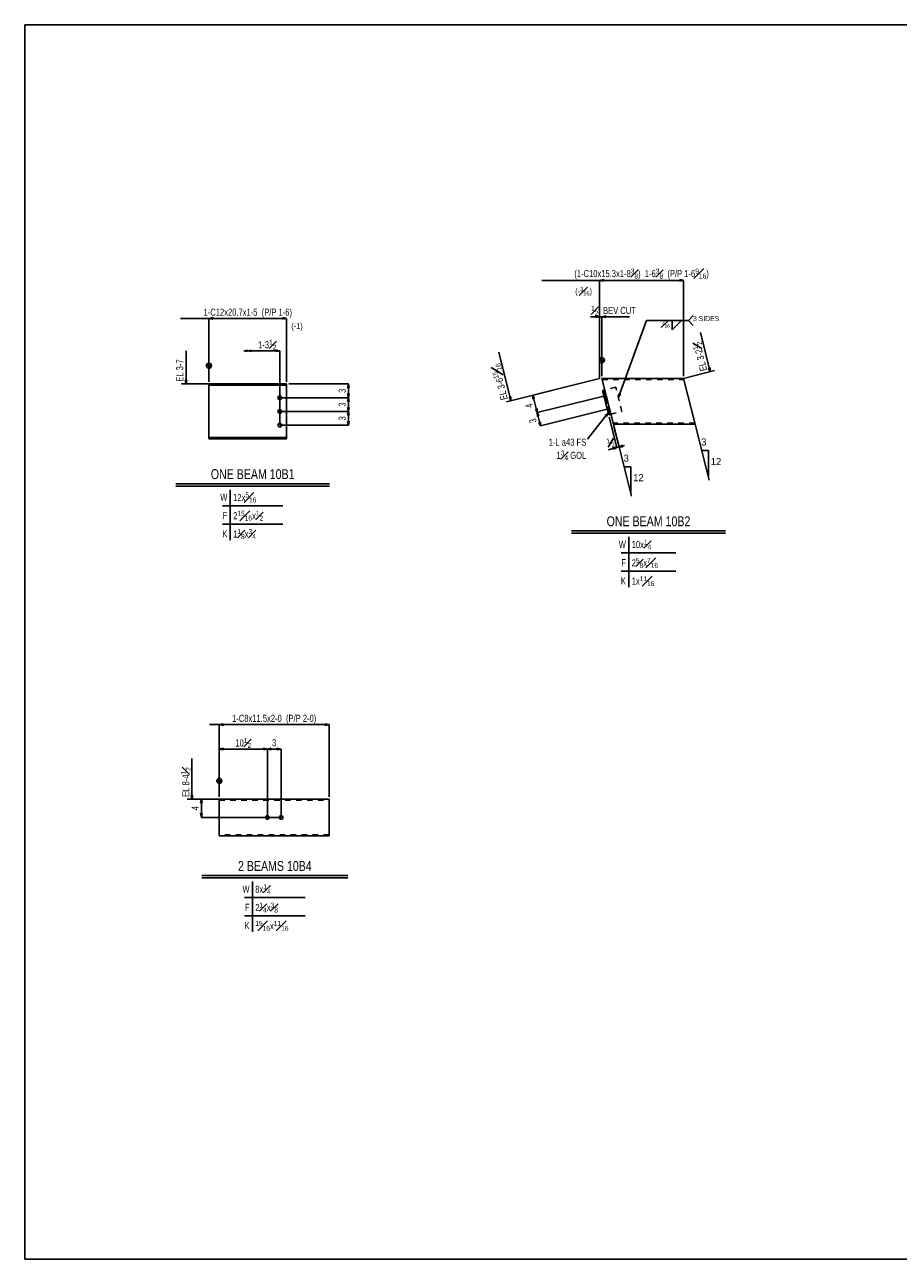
# Model space of a CAD drawing. Header units: inches. Extents: x -17.2 to 17.5, y -11.2 to 11.2.
# Tile 1 of 3: x -17.2 to -1.3, y -11.2 to 11.2. Entities that reach past the tile are written whole.
import ezdxf
from ezdxf.enums import TextEntityAlignment as Align

# ---------------------------------------------------------------- set-up
doc = ezdxf.new("R2010")
doc.units = ezdxf.units.IN
doc.header["$LTSCALE"] = 2.5
doc.header["$MEASUREMENT"] = 0
doc.linetypes.add('SDS2_5', pattern=[0.04, 0.02, -0.02])
doc.layers.add('Layer_0', color=7, linetype='Continuous')
doc.layers.add('Outline', color=7, linetype='Continuous')
doc.styles.add('MTextWidth', font='txt', dxfattribs={"width": 0.8, "height": 0.2})

msp = doc.modelspace()

# ---------------------------------------------------------------- linework, layer by layer
at = {"color": 1, "linetype": 'Continuous'}
for p, q in [((-13.258, 5.307), (-13.189, 5.321)), ((-13.189, 5.307), (-13.258, 5.307)), ((-13.189, 5.292), (-13.258, 5.307)), ((-13.189, 5.307), (-13.12, 5.321)), ((-13.189, 5.321), (-13.189, 5.292)), ((-12.603, 5.307), (-13.189, 5.307)), ((-13.12, 5.292), (-13.189, 5.307)), ((-13.12, 5.321), (-13.12, 5.292)), ((-12.603, 5.307), (-12.672, 5.321)), ((-12.672, 5.321), (-12.672, 5.292)), ((-12.672, 5.292), (-12.603, 5.307)), ((-12.603, 3.952), (-12.603, 5.307)), ((-6.602, 4.099), (-6.463, 3.545)), ((-6.516, 3.929), (-6.423, 3.555)), ((-6.463, 3.545), (-6.623, 3.505)), ((-6.534, 3.543), (-6.463, 3.545)), ((-6.527, 3.514), (-6.534, 3.543)), ((-6.463, 3.545), (-6.527, 3.514)), ((-6.463, 3.545), (-6.423, 3.555)), ((-6.36, 3.586), (-6.423, 3.555)), ((-6.423, 3.555), (-6.323, 3.58)), ((-6.423, 3.555), (-6.353, 3.558)), ((-6.353, 3.558), (-6.36, 3.586))]:
    msp.add_line(p, q, dxfattribs=at)
at = {"layer": 'Layer_0', "color": 2, "linetype": 'Continuous'}
for p, q in [((-17.25, 11.25), (17.25, 11.25)), ((-17.25, -11.25), (-17.25, 11.25)), ((-5.248, 4.803), (-6.735, 4.803)), ((-6.735, 4.803), (-6.527, 3.97)), ((-5.039, 3.97), (-5.248, 4.803)), ((-12.478, 4.702), (-13.894, 4.702)), ((-13.894, 4.702), (-13.894, 4.679)), ((-12.478, 4.679), (-13.894, 4.679)), ((-13.894, 4.679), (-13.894, 4.647)), ((-13.894, 4.647), (-13.894, 4.643)), ((-13.894, 4.643), (-13.894, 4.634)), ((-13.894, 4.634), (-13.894, 4.622)), ((-13.894, 4.622), (-13.894, 4.608)), ((-13.894, 4.608), (-13.894, 3.796)), ((-12.478, 4.679), (-12.478, 4.702)), ((-12.478, 4.647), (-12.478, 4.679)), ((-12.478, 4.643), (-12.478, 4.647)), ((-12.478, 4.634), (-12.478, 4.643)), ((-12.478, 4.622), (-12.478, 4.634)), ((-12.478, 4.608), (-12.478, 4.622)), ((-12.478, 3.796), (-12.478, 4.608)), ((-6.683, 4.595), (-6.723, 4.585)), ((-6.723, 4.585), (-6.612, 4.14)), ((-6.706, 4.516), (-6.707, 4.516)), ((-6.69, 4.451), (-6.69, 4.451)), ((-6.646, 4.274), (-6.646, 4.274)), ((-6.63, 4.208), (-6.629, 4.208)), ((-6.612, 4.14), (-6.572, 4.15)), ((-6.527, 3.97), (-5.039, 3.97)), ((-13.894, 3.796), (-13.894, 3.782)), ((-13.894, 3.782), (-13.894, 3.77)), ((-13.894, 3.77), (-13.894, 3.761)), ((-13.894, 3.761), (-13.894, 3.757)), ((-13.894, 3.757), (-13.894, 3.725)), ((-13.894, 3.725), (-12.478, 3.725)), ((-13.894, 3.725), (-13.894, 3.702)), ((-13.894, 3.702), (-12.478, 3.702)), ((-12.478, 3.782), (-12.478, 3.796)), ((-12.478, 3.77), (-12.478, 3.782)), ((-12.478, 3.761), (-12.478, 3.77)), ((-12.478, 3.757), (-12.478, 3.761)), ((-12.478, 3.725), (-12.478, 3.757)), ((-12.478, 3.702), (-12.478, 3.725)), ((-11.705, -2.864), (-13.705, -2.864)), ((-13.705, -2.864), (-13.705, -3.53)), ((-11.705, -3.53), (-11.705, -2.864)), ((-13.705, -3.53), (-11.705, -3.53)), ((17.25, -11.25), (-17.25, -11.25))]:
    msp.add_line(p, q, dxfattribs=at)
at = {"layer": 'Layer_0', "color": 1, "linetype": 'SDS2_5'}
for p, q in [((-6.73, 4.783), (-5.243, 4.783)), ((-6.706, 4.514), (-6.707, 4.516)), ((-6.681, 4.523), (-6.706, 4.516)), ((-6.706, 4.514), (-6.68, 4.52)), ((-6.704, 4.507), (-6.706, 4.514)), ((-6.706, 4.514), (-6.706, 4.514)), ((-6.704, 4.507), (-6.678, 4.513)), ((-6.702, 4.496), (-6.704, 4.507)), ((-6.704, 4.507), (-6.704, 4.507)), ((-6.701, 4.496), (-6.675, 4.502)), ((-6.587, 4.146), (-6.698, 4.591)), ((-6.481, 4.645), (-6.683, 4.595)), ((-6.681, 4.523), (-6.68, 4.52)), ((-6.68, 4.52), (-6.678, 4.513)), ((-6.678, 4.513), (-6.675, 4.502)), ((-6.675, 4.502), (-6.672, 4.49)), ((-6.37, 4.201), (-6.481, 4.645)), ((-6.698, 4.483), (-6.702, 4.496)), ((-6.702, 4.496), (-6.701, 4.496)), ((-6.672, 4.49), (-6.698, 4.483)), ((-6.698, 4.483), (-6.698, 4.483)), ((-6.695, 4.471), (-6.698, 4.483)), ((-6.669, 4.477), (-6.695, 4.471)), ((-6.693, 4.46), (-6.695, 4.471)), ((-6.695, 4.471), (-6.695, 4.471)), ((-6.691, 4.453), (-6.693, 4.46)), ((-6.692, 4.46), (-6.693, 4.46)), ((-6.666, 4.467), (-6.692, 4.46)), ((-6.69, 4.451), (-6.691, 4.453)), ((-6.69, 4.453), (-6.691, 4.453)), ((-6.665, 4.46), (-6.69, 4.453)), ((-6.69, 4.451), (-6.664, 4.457)), ((-6.672, 4.49), (-6.669, 4.477)), ((-6.669, 4.477), (-6.666, 4.467)), ((-6.666, 4.467), (-6.665, 4.46)), ((-6.665, 4.46), (-6.664, 4.457)), ((-6.62, 4.28), (-6.646, 4.274)), ((-6.645, 4.271), (-6.619, 4.278)), ((-6.62, 4.28), (-6.619, 4.278)), ((-6.619, 4.278), (-6.617, 4.271)), ((-6.645, 4.271), (-6.646, 4.274)), ((-6.644, 4.264), (-6.645, 4.271)), ((-6.645, 4.271), (-6.645, 4.271)), ((-6.641, 4.253), (-6.644, 4.264)), ((-6.644, 4.264), (-6.643, 4.264)), ((-6.643, 4.264), (-6.617, 4.271)), ((-6.641, 4.253), (-6.64, 4.254)), ((-6.638, 4.241), (-6.641, 4.253)), ((-6.64, 4.254), (-6.615, 4.26)), ((-6.637, 4.241), (-6.638, 4.241)), ((-6.635, 4.228), (-6.638, 4.241)), ((-6.612, 4.247), (-6.637, 4.241)), ((-6.632, 4.218), (-6.635, 4.228)), ((-6.634, 4.228), (-6.635, 4.228)), ((-6.609, 4.235), (-6.634, 4.228)), ((-6.606, 4.224), (-6.632, 4.218)), ((-6.63, 4.211), (-6.632, 4.218)), ((-6.632, 4.218), (-6.632, 4.218)), ((-6.604, 4.217), (-6.63, 4.211)), ((-6.63, 4.208), (-6.63, 4.211)), ((-6.63, 4.211), (-6.63, 4.211)), ((-6.629, 4.208), (-6.603, 4.215)), ((-6.617, 4.271), (-6.615, 4.26)), ((-6.615, 4.26), (-6.612, 4.247)), ((-6.612, 4.247), (-6.609, 4.235)), ((-6.609, 4.235), (-6.606, 4.224)), ((-6.606, 4.224), (-6.604, 4.217)), ((-6.604, 4.217), (-6.603, 4.215)), ((-6.572, 4.15), (-6.37, 4.201)), ((-5.044, 3.99), (-6.532, 3.99)), ((-13.705, -2.882), (-11.705, -2.882)), ((-11.705, -3.512), (-13.705, -3.512))]:
    msp.add_line(p, q, dxfattribs=at)
at = {"layer": 'Layer_0', "color": 3, "linetype": 'Continuous'}
for points in [[(-12.636, 4.452), (-12.634, 4.439), (-12.627, 4.428), (-12.616, 4.421), (-12.603, 4.418), (-12.59, 4.421), (-12.579, 4.428), (-12.571, 4.439), (-12.569, 4.452), (-12.571, 4.465), (-12.579, 4.476), (-12.59, 4.483), (-12.603, 4.486), (-12.616, 4.483), (-12.627, 4.476), (-12.634, 4.465), (-12.636, 4.452)], [(-12.636, 4.202), (-12.634, 4.189), (-12.627, 4.178), (-12.616, 4.171), (-12.603, 4.168), (-12.59, 4.171), (-12.579, 4.178), (-12.571, 4.189), (-12.569, 4.202), (-12.571, 4.215), (-12.579, 4.226), (-12.59, 4.233), (-12.603, 4.236), (-12.616, 4.233), (-12.627, 4.226), (-12.634, 4.215), (-12.636, 4.202)], [(-12.636, 3.952), (-12.634, 3.939), (-12.627, 3.928), (-12.616, 3.921), (-12.603, 3.918), (-12.59, 3.921), (-12.579, 3.928), (-12.571, 3.939), (-12.569, 3.952), (-12.571, 3.965), (-12.579, 3.976), (-12.59, 3.983), (-12.603, 3.986), (-12.616, 3.983), (-12.627, 3.976), (-12.634, 3.965), (-12.636, 3.952)], [(-12.861, -3.21), (-12.854, -3.221), (-12.843, -3.228), (-12.83, -3.231), (-12.817, -3.228), (-12.806, -3.221), (-12.799, -3.21), (-12.796, -3.197), (-12.799, -3.184), (-12.806, -3.173), (-12.817, -3.166), (-12.83, -3.163), (-12.843, -3.166), (-12.854, -3.173), (-12.861, -3.184), (-12.864, -3.197), (-12.861, -3.21)], [(-12.611, -3.21), (-12.604, -3.221), (-12.593, -3.228), (-12.58, -3.231), (-12.567, -3.228), (-12.556, -3.221), (-12.549, -3.21), (-12.546, -3.197), (-12.549, -3.184), (-12.556, -3.173), (-12.567, -3.166), (-12.58, -3.163), (-12.593, -3.166), (-12.604, -3.173), (-12.611, -3.184), (-12.614, -3.197), (-12.611, -3.21)]]:
    msp.add_lwpolyline(points, close=True, dxfattribs=at)
at = {"layer": 'Outline', "color": 1, "linetype": 'Continuous'}
for p, q in [((-6.778, 6.591), (-7.829, 6.591)), ((-6.709, 6.606), (-6.778, 6.591)), ((-6.778, 4.803), (-6.778, 6.591)), ((-6.778, 6.591), (-6.709, 6.576)), ((-6.778, 6.591), (-5.248, 6.591)), ((-6.709, 6.576), (-6.709, 6.606)), ((-5.317, 6.576), (-5.317, 6.606)), ((-5.317, 6.606), (-5.248, 6.591)), ((-5.248, 6.591), (-5.317, 6.576)), ((-5.248, 4.845), (-5.248, 6.591)), ((-13.894, 5.897), (-14.414, 5.897)), ((-13.825, 5.912), (-13.894, 5.897)), ((-13.894, 4.744), (-13.894, 5.897)), ((-13.894, 5.897), (-13.825, 5.882)), ((-13.894, 5.897), (-12.478, 5.897)), ((-13.825, 5.882), (-13.825, 5.912)), ((-12.547, 5.882), (-12.547, 5.912)), ((-12.547, 5.912), (-12.478, 5.897)), ((-12.478, 5.897), (-12.547, 5.882)), ((-12.478, 4.744), (-12.478, 5.897)), ((-6.778, 5.928), (-6.943, 5.928)), ((-6.847, 5.913), (-6.847, 5.943)), ((-6.847, 5.943), (-6.778, 5.928)), ((-6.778, 5.928), (-6.847, 5.913)), ((-6.778, 5.928), (-6.778, 5.928)), ((-6.778, 5.928), (-6.735, 5.928)), ((-6.735, 5.928), (-6.666, 5.943)), ((-6.666, 5.943), (-6.735, 5.928)), ((-6.235, 5.928), (-6.735, 5.928)), ((-6.735, 5.928), (-6.735, 5.928)), ((-6.666, 5.913), (-6.735, 5.928)), ((-6.735, 5.928), (-6.632, 5.928)), ((-6.735, 5.928), (-6.666, 5.913)), ((-6.735, 4.845), (-6.735, 5.928)), ((-6.666, 5.943), (-6.666, 5.913)), ((-6.666, 5.913), (-6.666, 5.943)), ((-5.922, 5.858), (-6.432, 4.462)), ((-5.922, 5.858), (-5.16, 5.858)), ((-5.456, 5.858), (-5.456, 5.689)), ((-5.456, 5.689), (-5.287, 5.858)), ((-5.16, 5.858), (-5.07, 5.948)), ((-5.16, 5.858), (-5.07, 5.768)), ((-4.942, 5.643), (-4.763, 4.924)), ((-14.311, 5.307), (-14.311, 4.702)), ((-8.615, 5.279), (-8.395, 4.399)), ((-6.735, 5.081), (-6.735, 5.191)), ((-13.839, 5.035), (-13.949, 5.035)), ((-13.894, 4.98), (-13.894, 5.09)), ((-13.894, 4.744), (-13.894, 5.035)), ((-6.68, 5.136), (-6.79, 5.136)), ((-6.735, 4.845), (-6.735, 5.136)), ((-4.794, 4.988), (-4.765, 4.995)), ((-4.763, 4.924), (-4.794, 4.988)), ((-4.765, 4.995), (-4.763, 4.924)), ((-14.311, 4.702), (-14.326, 4.771)), ((-14.326, 4.771), (-14.296, 4.771)), ((-14.296, 4.771), (-14.311, 4.702)), ((-6.778, 4.803), (-8.476, 4.379)), ((-6.778, 4.803), (-7.993, 4.499)), ((-5.248, 4.803), (-4.682, 4.945)), ((-4.763, 4.924), (-4.763, 4.924)), ((-13.894, 4.702), (-14.394, 4.702)), ((-14.311, 4.702), (-14.311, 4.702)), ((-12.436, 4.702), (-11.353, 4.702)), ((-11.353, 4.702), (-11.367, 4.633)), ((-11.367, 4.633), (-11.338, 4.633)), ((-11.353, 4.452), (-11.367, 4.521)), ((-11.367, 4.521), (-11.338, 4.521)), ((-11.338, 4.633), (-11.353, 4.702)), ((-11.353, 4.702), (-11.353, 4.452)), ((-11.338, 4.521), (-11.353, 4.452)), ((-6.432, 4.462), (-6.422, 4.532)), ((-6.394, 4.521), (-6.432, 4.462)), ((-6.422, 4.532), (-6.394, 4.521)), ((-12.603, 4.452), (-11.353, 4.452)), ((-12.603, 4.452), (-11.353, 4.452)), ((-11.353, 4.452), (-11.367, 4.383)), ((-11.367, 4.383), (-11.338, 4.383)), ((-11.338, 4.383), (-11.353, 4.452)), ((-11.353, 4.452), (-11.353, 4.202)), ((-8.426, 4.462), (-8.397, 4.469)), ((-8.395, 4.399), (-8.426, 4.462)), ((-8.397, 4.469), (-8.395, 4.399)), ((-8.395, 4.399), (-8.395, 4.399)), ((-7.993, 4.499), (-7.991, 4.429)), ((-7.962, 4.436), (-7.993, 4.499)), ((-7.993, 4.499), (-7.913, 4.18)), ((-7.991, 4.429), (-7.962, 4.436)), ((-6.698, 4.483), (-7.913, 4.18)), ((-6.698, 4.483), (-7.913, 4.18)), ((-6.432, 4.462), (-6.432, 4.462)), ((-12.603, 4.202), (-11.353, 4.202)), ((-12.603, 4.202), (-11.353, 4.202)), ((-11.353, 4.202), (-11.367, 4.271)), ((-11.367, 4.271), (-11.338, 4.271)), ((-11.353, 4.202), (-11.367, 4.133)), ((-11.367, 4.133), (-11.338, 4.133)), ((-11.338, 4.271), (-11.353, 4.202)), ((-11.338, 4.133), (-11.353, 4.202)), ((-11.353, 4.202), (-11.353, 3.952)), ((-7.944, 4.243), (-7.916, 4.25)), ((-7.913, 4.18), (-7.944, 4.243)), ((-7.916, 4.25), (-7.913, 4.18)), ((-7.852, 3.937), (-7.913, 4.18)), ((-7.913, 4.18), (-7.882, 4.116)), ((-7.911, 4.109), (-7.913, 4.18)), ((-7.882, 4.116), (-7.911, 4.109)), ((-6.637, 4.241), (-7.852, 3.937)), ((-7, 3.698), (-6.622, 4.175)), ((-6.677, 4.13), (-6.622, 4.175)), ((-6.654, 4.111), (-6.677, 4.13)), ((-6.622, 4.175), (-6.654, 4.111)), ((-6.622, 4.175), (-6.622, 4.175)), ((-12.603, 3.952), (-11.353, 3.952)), ((-11.353, 3.952), (-11.367, 4.021)), ((-11.367, 4.021), (-11.338, 4.021)), ((-11.338, 4.021), (-11.353, 3.952)), ((-7.855, 4.008), (-7.884, 4)), ((-7.884, 4), (-7.852, 3.937)), ((-7.852, 3.937), (-7.855, 4.008)), ((-6.527, 3.97), (-6.198, 2.655)), ((-5.039, 3.97), (-4.784, 2.949)), ((-4.919, 3.489), (-4.794, 3.489)), ((-4.794, 3.489), (-4.794, 2.989)), ((-6.333, 3.195), (-6.208, 3.195)), ((-6.208, 3.195), (-6.208, 2.695)), ((-13.505, 2.775), (-13.505, 1.858)), ((-13.647, 2.483), (-12.547, 2.483)), ((-13.647, 2.15), (-12.547, 2.15)), ((-6.246, 1.916), (-6.246, 0.999)), ((-6.387, 1.624), (-5.387, 1.624)), ((-6.387, 1.291), (-5.387, 1.291)), ((-13.705, -1.504), (-13.885, -1.504)), ((-13.636, -1.49), (-13.705, -1.504)), ((-13.705, -2.822), (-13.705, -1.504)), ((-13.705, -1.504), (-13.636, -1.519)), ((-13.705, -1.504), (-11.705, -1.504)), ((-13.636, -1.519), (-13.636, -1.49)), ((-11.774, -1.519), (-11.774, -1.49)), ((-11.774, -1.49), (-11.705, -1.504)), ((-11.705, -1.504), (-11.774, -1.519)), ((-11.705, -2.822), (-11.705, -1.504)), ((-13.636, -1.936), (-13.705, -1.951)), ((-13.705, -2.822), (-13.705, -1.951)), ((-13.705, -1.951), (-13.636, -1.966)), ((-13.705, -1.951), (-12.83, -1.951)), ((-13.636, -1.966), (-13.636, -1.936)), ((-12.899, -1.966), (-12.899, -1.936)), ((-12.899, -1.936), (-12.83, -1.951)), ((-12.83, -1.951), (-12.899, -1.966)), ((-12.761, -1.936), (-12.83, -1.951)), ((-12.83, -3.197), (-12.83, -1.951)), ((-12.83, -3.197), (-12.83, -1.951)), ((-12.83, -1.951), (-12.761, -1.966)), ((-12.83, -1.951), (-12.58, -1.951)), ((-12.761, -1.966), (-12.761, -1.936)), ((-12.649, -1.966), (-12.649, -1.936)), ((-12.649, -1.936), (-12.58, -1.951)), ((-12.58, -1.951), (-12.649, -1.966)), ((-12.58, -3.197), (-12.58, -1.951)), ((-14.205, -2.123), (-14.205, -2.864)), ((-13.65, -2.53), (-13.76, -2.53)), ((-13.705, -2.585), (-13.705, -2.475)), ((-13.705, -2.822), (-13.705, -2.53)), ((-13.705, -2.864), (-14.288, -2.864)), ((-14.205, -2.864), (-14.22, -2.795)), ((-14.22, -2.795), (-14.19, -2.795)), ((-14.19, -2.795), (-14.205, -2.864)), ((-14.205, -2.864), (-14.205, -2.864)), ((-14.045, -2.933), (-14.03, -2.864)), ((-14.03, -3.197), (-14.03, -2.864)), ((-14.03, -2.864), (-14.016, -2.933)), ((-13.747, -2.864), (-14.03, -2.864)), ((-14.016, -2.933), (-14.045, -2.933)), ((-14.016, -3.128), (-14.045, -3.128)), ((-14.045, -3.128), (-14.03, -3.197)), ((-14.03, -3.197), (-14.016, -3.128)), ((-12.58, -3.197), (-14.03, -3.197)), ((-13.102, -4.366), (-13.102, -5.283)), ((-13.243, -4.658), (-12.143, -4.658)), ((-13.243, -4.991), (-12.143, -4.991))]:
    msp.add_line(p, q, dxfattribs=at)
at = {"layer": 'Outline', "color": 3, "linetype": 'Continuous'}
for p, q in [((-6.752, 5.136), (-6.752, 5.179)), ((-6.743, 5.136), (-6.743, 5.181)), ((-13.936, 5.035), (-13.936, 5.055)), ((-13.928, 5.035), (-13.928, 5.067)), ((-13.919, 5.035), (-13.919, 5.074)), ((-13.911, 5.035), (-13.911, 5.078)), ((-13.903, 5.035), (-13.903, 5.081)), ((-13.886, 5.035), (-13.886, 4.99)), ((-13.878, 5.035), (-13.878, 4.993)), ((-13.869, 5.035), (-13.869, 4.997)), ((-13.861, 5.035), (-13.861, 5.004)), ((-13.853, 5.035), (-13.853, 5.016)), ((-6.777, 5.136), (-6.777, 5.156)), ((-6.768, 5.136), (-6.768, 5.168)), ((-6.76, 5.136), (-6.76, 5.175)), ((-6.727, 5.136), (-6.727, 5.091)), ((-6.718, 5.136), (-6.718, 5.094)), ((-6.71, 5.136), (-6.71, 5.098)), ((-6.702, 5.136), (-6.702, 5.105)), ((-6.693, 5.136), (-6.693, 5.117)), ((-14.498, 2.883), (-11.696, 2.883)), ((-14.498, 2.841), (-11.696, 2.841)), ((-7.288, 2.024), (-4.486, 2.024)), ((-7.288, 1.982), (-4.486, 1.982)), ((-13.747, -2.53), (-13.747, -2.511)), ((-13.738, -2.53), (-13.738, -2.499)), ((-13.73, -2.53), (-13.73, -2.492)), ((-13.722, -2.53), (-13.722, -2.488)), ((-13.713, -2.53), (-13.713, -2.485)), ((-13.697, -2.53), (-13.697, -2.575)), ((-13.688, -2.53), (-13.688, -2.573)), ((-13.68, -2.53), (-13.68, -2.569)), ((-13.672, -2.53), (-13.672, -2.562)), ((-13.663, -2.53), (-13.663, -2.549)), ((-14.026, -4.258), (-11.361, -4.258)), ((-14.026, -4.3), (-11.361, -4.3))]:
    msp.add_line(p, q, dxfattribs=at)
at = {"layer": 'Outline', "color": 1, "linetype": 'Continuous'}
for centre in [(-6.735, 5.136), (-13.894, 5.035), (-13.705, -2.53)]:
    msp.add_circle(centre, 0.0458, dxfattribs=at)

# ---------------------------------------------------------------- texts
at = {"color": 2, "linetype": 'Continuous', "insert": (-12.665, 5.327), "char_height": 0.12902, "attachment_point": 9, "style": 'MTextWidth'}
msp.add_mtext('\\A1;1-3{\\H0.70x;\\S1#2;}', dxfattribs=at)
at = {"color": 2, "linetype": 'Continuous', "insert": (-6.488, 3.559), "char_height": 0.12902, "attachment_point": 9, "rotation": 14.0362, "style": 'MTextWidth'}
msp.add_mtext('\\A1;{\\H0.70x;\\S1#2;}', dxfattribs=at)
at = {"layer": 'Outline', "color": 2, "linetype": 'Continuous', "width": 0.8}
for s, height, p in [('1-C12x20.7x1-5  (P/P 1-6)', 0.12902, (-13.186, 5.946)), ('1-C8x11.5x2-0  (P/P 2-0)', 0.12902, (-12.705, -1.455)), ('3', 0.129, (-12.705, -1.901))]:
    msp.add_text(s, height=height, dxfattribs=at).set_placement(p, align=Align.CENTER)
msp.add_text('BEV CUT', height=0.129, dxfattribs=at).set_placement((-6.714, 5.978))
at = {"layer": 'Outline', "color": 1, "linetype": 'Continuous'}
for s, height, p in [('3 SIDES', 0.0903, (-5.075, 5.893)), ('12', 0.129, (-4.753, 3.289)), ('12', 0.129, (-6.166, 2.995))]:
    msp.add_text(s, height=height, dxfattribs=at).set_placement(p, align=Align.MIDDLE_LEFT)
at = {"layer": 'Outline', "color": 1, "linetype": 'Continuous', "width": 0.8}
msp.add_text('(-1)', height=0.1097, dxfattribs=at).set_placement((-12.394, 5.703))
at = {"layer": 'Outline', "color": 2, "linetype": 'Continuous', "width": 0.8}
for s, rotation, p in [('EL 3-7', 90, (-14.361, 4.744)), ('4', 104.0362, (-7.99, 4.282))]:
    msp.add_text(s, height=0.129, rotation=rotation, dxfattribs=at).set_placement(p)
for s, rotation, p in [('3', 90, (-11.402, 4.577)), ('3', 90, (-11.402, 4.327)), ('3', 90, (-11.402, 4.077)), ('3', 104.0362, (-7.931, 4.046)), ('4', 90, (-14.08, -3.03))]:
    msp.add_text(s, height=0.129, rotation=rotation, dxfattribs=at).set_placement(p, align=Align.CENTER)
at = {"layer": 'Outline', "color": 1, "linetype": 'Continuous'}
for p in [(-4.928, 3.581), (-6.341, 3.287)]:
    msp.add_text('3', height=0.129, dxfattribs=at).set_placement(p)
at = {"layer": 'Outline', "color": 3, "linetype": 'Continuous', "width": 0.8}
for s, p in [('ONE BEAM 10B1', (-13.097, 2.969)), ('ONE BEAM 10B2', (-5.887, 2.11)), ('2 BEAMS 10B4', (-12.693, -4.172))]:
    msp.add_text(s, height=0.18063, dxfattribs=at).set_placement(p, align=Align.CENTER)
at = {"layer": 'Outline', "color": 2, "linetype": 'Continuous', "width": 0.8}
for s, p in [('W', (-13.557, 2.574)), ('F', (-13.557, 2.241)), ('K', (-13.557, 1.908)), ('W', (-6.298, 1.715)), ('F', (-6.298, 1.382)), ('K', (-6.298, 1.049)), ('W', (-13.154, -4.567)), ('F', (-13.154, -4.9)), ('K', (-13.154, -5.233))]:
    msp.add_text(s, height=0.129, dxfattribs=at).set_placement(p, align=Align.RIGHT)
at = {"layer": 'Outline', "color": 2, "linetype": 'Continuous', "char_height": 0.12902, "style": 'MTextWidth'}
for s, insert, attachment_point in [('\\A1;(1-C10x15.3x1-8{\\H0.70x;\\S3#8;})  1-6{\\H0.70x;\\S3#8;}  (P/P 1-6{\\H0.70x;\\S9#16;})', (-6.013, 6.611), 8), ('\\A1;{\\H0.70x;\\S1#2;}', (-6.799, 5.948), 9), ('\\A1;12x{\\H0.70x;\\S5#16;}', (-13.453, 2.544), 7), ('\\A1;2{\\H0.70x;\\S15#16;}x{\\H0.70x;\\S1#2;}', (-13.453, 2.211), 7), ('\\A1;1{\\H0.70x;\\S1#8;}x{\\H0.70x;\\S3#4;}', (-13.453, 1.878), 7), ('\\A1;10x{\\H0.70x;\\S1#4;}', (-6.193, 1.685), 7), ('\\A1;2{\\H0.70x;\\S5#8;}x{\\H0.70x;\\S7#16;}', (-6.193, 1.352), 7), ('\\A1;1x{\\H0.70x;\\S11#16;}', (-6.193, 1.019), 7), ('\\A1;10{\\H0.70x;\\S1#2;}', (-13.268, -1.931), 8), ('\\A1;8x{\\H0.70x;\\S1#4;}', (-13.05, -4.596), 7), ('\\A1;2{\\H0.70x;\\S1#4;}x{\\H0.70x;\\S3#8;}', (-13.05, -4.93), 7), ('\\A1;{\\H0.70x;\\S15#16;}x{\\H0.70x;\\S11#16;}', (-13.05, -5.263), 7)]:
    msp.add_mtext(s, dxfattribs=dict(at, insert=insert, attachment_point=attachment_point))
at = {"layer": 'Outline', "color": 1, "linetype": 'Continuous', "style": 'MTextWidth'}
for s, insert, char_height, attachment_point in [('\\A1;(-{\\H0.70x;\\S3#16;})', (-6.916, 6.305), 0.10967, 9), ('\\A1;{\\H0.70x;\\S3#16;}', (-5.499, 5.855), 0.09032, 3)]:
    msp.add_mtext(s, dxfattribs=dict(at, insert=insert, char_height=char_height, attachment_point=attachment_point))
at = {"layer": 'Outline', "color": 2, "linetype": 'Continuous', "char_height": 0.12902, "attachment_point": 7, "style": 'MTextWidth'}
for s, insert, rotation in [('\\A1;EL 3-2{\\H0.70x;\\S1#2;}', (-4.792, 4.96), 104.0362), ('\\A1;EL 3-6{\\H0.70x;\\S15#16;}', (-8.424, 4.434), 104.0362), ('\\A1;EL 8-4{\\H0.70x;\\S1#2;}', (-14.225, -2.822), 90)]:
    msp.add_mtext(s, dxfattribs=dict(at, insert=insert, rotation=rotation))
at = {"layer": 'Outline', "color": 2, "linetype": 'Continuous', "insert": (-7.021, 3.311), "char_height": 0.12902, "width": 1.29022, "attachment_point": 9, "style": 'MTextWidth'}
msp.add_mtext('\\A1;1-L a43 FS\\P1{\\H0.70x;\\S3#4;} GOL', dxfattribs=at)

doc.saveas('drawing.dxf')
